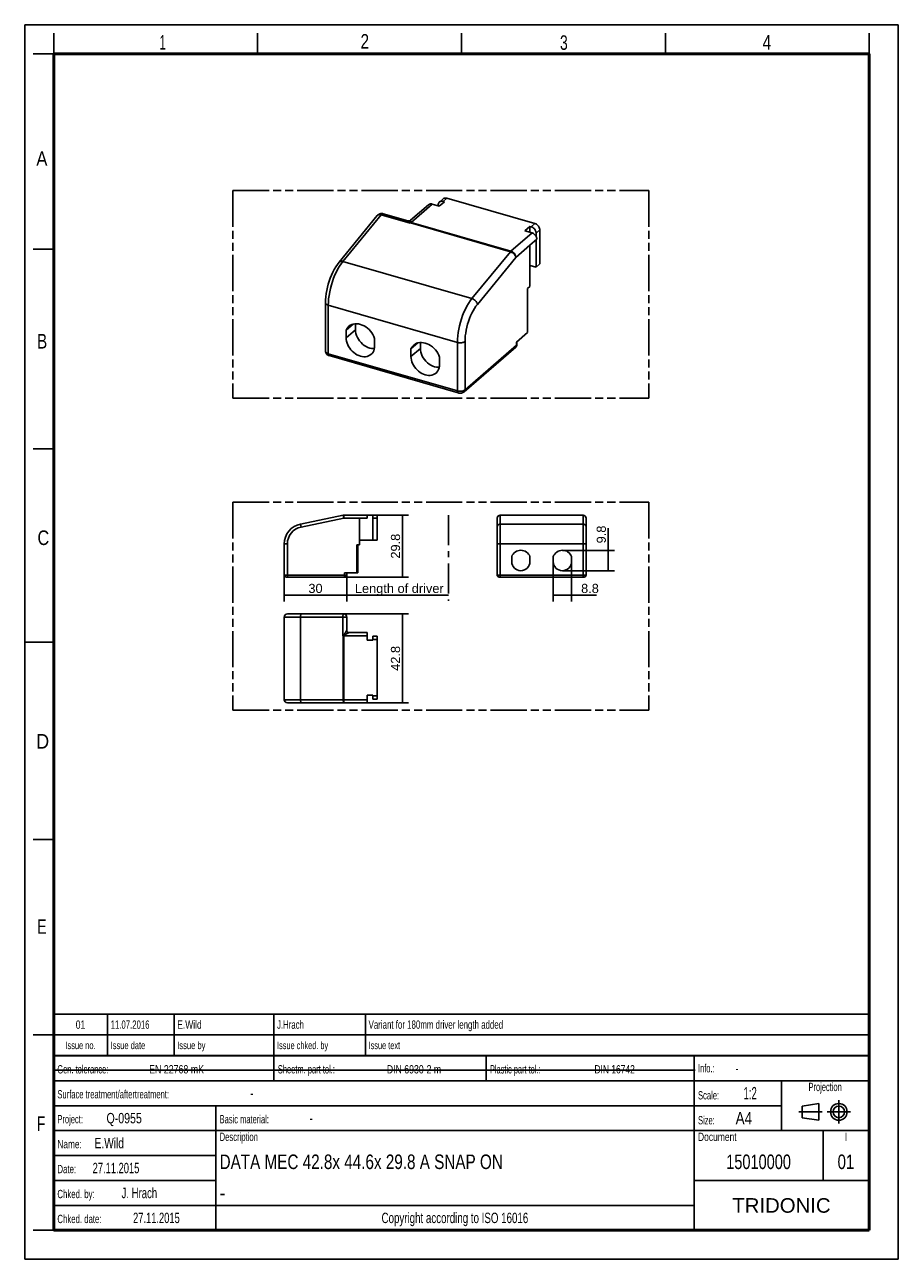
# Model space of a CAD drawing. Header units: millimetres. Extents: x 0 to 210, y 0 to 297.
import ezdxf
from ezdxf.enums import TextEntityAlignment as Align

# ---------------------------------------------------------------- set-up
doc = ezdxf.new("R2010")
doc.units = ezdxf.units.MM
doc.header["$LTSCALE"] = 19.36
doc.linetypes.add('CENTER', pattern=[0.6, 0.375, -0.075, 0.075, -0.075])
doc.linetypes.add('PHANTOM', pattern=[0.8, 0.45, -0.05, 0.1, -0.05, 0.1, -0.05])
doc.layers.get('0').update_dxf_attribs({"linetype": 'CONTINUOUS'})
for name, color, linetype in [('DEFAULT_1', 7, 'CENTER'), ('DEFAULT_3', 7, 'PHANTOM'), ('Z_DIM_2D', 7, 'CONTINUOUS'), ('Z_NOTICE', 7, 'CONTINUOUS')]:
    doc.layers.add(name, color=color, linetype=linetype)
doc.styles.get("Standard").update_dxf_attribs({"font": 'txt', "width": 0.7})
doc.styles.add('TEXTSTYLE_2', font='txt', dxfattribs={"width": 0.75})
doc.styles.add('TEXTSTYLE_3', font='helveticaneueltw1g-ltcn.otf')
doc.styles.add('TEXTSTYLE_4', font='arial.ttf')
doc.dimstyles.new('DIMSTYLE_1', dxfattribs={"dimtxt": 2.2, "dimasz": 3.5, "dimexe": 1.5, "dimexo": 0, "dimgap": 0.55, "dimtad": 1, "dimdec": 1, "dimlfac": 2, "dimdsep": 46, "dimtxsty": 'TEXTSTYLE_3', "dimcen": 0.09, "dimclrt": 5, "dimadec": 0, "dimazin": 0, "dimtp": 0.2, "dimtm": 0.2, "dimtfac": 1, "dimtdec": 1, "dimtofl": 0, "dimtmove": 0, "dimatfit": 3, "dimfxl": 1, "dimtolj": 1, "dimarcsym": 0})
doc.dimstyles.new('DIMSTYLE_2', dxfattribs={"dimtxt": 2.2, "dimasz": 3.5, "dimexe": 1.5, "dimexo": 0, "dimgap": 0.55, "dimtad": 1, "dimdec": 1, "dimlfac": 2, "dimdsep": 46, "dimtxsty": 'TEXTSTYLE_3', "dimcen": 0.09, "dimclrt": 5, "dimadec": 0, "dimazin": 0, "dimtp": 0.3, "dimtm": 0.3, "dimtfac": 1, "dimtdec": 1, "dimtofl": 0, "dimtmove": 0, "dimatfit": 3, "dimfxl": 1, "dimtolj": 1, "dimarcsym": 0})

# ---------------------------------------------------------------- blocks, each defined once
blk = doc.blocks.new('PROJEKTIONSMETHODE_BL0', base_point=(192.31, 35.47))
at = {"color": 2, "linetype": 'CONTINUOUS'}
for p, q in [((186.91, 36.87), (190.91, 37.47)), ((186.91, 34.07), (186.91, 36.87)), ((190.91, 37.47), (190.91, 33.47)), ((190.91, 33.47), (186.91, 34.07))]:
    blk.add_line(p, q, dxfattribs=at)
for radius in [2, 1.4]:
    blk.add_circle((195.71, 35.47), radius, dxfattribs=at)
at = {"layer": 'DEFAULT_1', "color": 2, "linetype": 'CENTER'}
for p, q in [((195.71, 38.27), (195.71, 32.67)), ((191.71, 35.47), (186.11, 35.47)), ((192.91, 35.47), (198.5, 35.47))]:
    blk.add_line(p, q, dxfattribs=at)
blk = doc.blocks.new('*D0')
at = {"layer": 'Z_DIM_2D', "color": 2, "linetype": 'CONTINUOUS'}
for p, q in [((127.06, 167.85), (127.06, 158.24)), ((131.46, 167.85), (131.46, 158.24)), ((127.06, 159.74), (129.26, 159.74)), ((131.46, 159.74), (129.26, 159.74)), ((129.26, 159.74), (137.45, 159.74))]:
    blk.add_line(p, q, dxfattribs=at)
at = {"layer": 'Z_DIM_2D', "color": 5, "linetype": 'CONTINUOUS', "style": 'TEXTSTYLE_3'}
blk.add_text('8.8', height=2.2, dxfattribs=at).set_placement((133.75, 160.29))
blk = doc.blocks.new('_NONE')
blk = doc.blocks.new('*D1')
at = {"layer": 'Z_DIM_2D', "color": 2, "linetype": 'CONTINUOUS'}
for p, q in [((140.25, 168.1), (140.25, 175.92)), ((129.26, 170.55), (141.75, 170.55)), ((140.25, 170.55), (140.25, 168.1)), ((140.25, 165.65), (140.25, 168.1)), ((129.26, 165.65), (141.75, 165.65))]:
    blk.add_line(p, q, dxfattribs=at)
at = {"layer": 'Z_DIM_2D', "color": 5, "linetype": 'CONTINUOUS', "style": 'TEXTSTYLE_3'}
blk.add_text('9.8', height=2.2, rotation=90, dxfattribs=at).set_placement((139.7, 172.23))
blk = doc.blocks.new('*D2')
at = {"layer": 'Z_DIM_2D', "color": 2, "linetype": 'CONTINUOUS'}
for p, q in [((76.65, 155.26), (92.28, 155.26)), ((90.78, 155.26), (90.78, 144.56)), ((90.78, 133.86), (90.78, 144.56)), ((76.72, 133.86), (92.28, 133.86))]:
    blk.add_line(p, q, dxfattribs=at)
at = {"layer": 'Z_DIM_2D', "color": 5, "linetype": 'CONTINUOUS', "style": 'TEXTSTYLE_3'}
blk.add_text('42.8', height=2.2, rotation=90, dxfattribs=at).set_placement((90.23, 144.56), align=Align.CENTER)
blk = doc.blocks.new('*D3')
at = {"layer": 'Z_DIM_2D', "color": 2, "linetype": 'CONTINUOUS'}
for p, q in [((82.35, 179), (92.28, 179)), ((90.78, 179), (90.78, 171.55)), ((90.78, 164.1), (90.78, 171.55)), ((76.9, 164.1), (92.28, 164.1))]:
    blk.add_line(p, q, dxfattribs=at)
at = {"layer": 'Z_DIM_2D', "color": 5, "linetype": 'CONTINUOUS', "style": 'TEXTSTYLE_3'}
blk.add_text('29.8', height=2.2, rotation=90, dxfattribs=at).set_placement((90.23, 171.55), align=Align.CENTER)
blk = doc.blocks.new('*D4')
at = {"layer": 'Z_DIM_2D', "color": 2, "linetype": 'CONTINUOUS'}
for p, q in [((62.4, 164.6), (62.4, 158.24)), ((77.4, 164.6), (77.4, 158.24)), ((62.4, 159.74), (69.9, 159.74)), ((77.4, 159.74), (69.9, 159.74))]:
    blk.add_line(p, q, dxfattribs=at)
at = {"layer": 'Z_DIM_2D', "color": 5, "linetype": 'CONTINUOUS', "style": 'TEXTSTYLE_3'}
blk.add_text('30', height=2.2, dxfattribs=at).set_placement((69.9, 160.29), align=Align.CENTER)
blk = doc.blocks.new('*D5')
at = {"layer": 'Z_DIM_2D', "color": 2, "linetype": 'CONTINUOUS'}
for p, q in [((77.4, 164.6), (77.4, 160.29)), ((77.4, 160.29), (77.4, 158.24)), ((77.4, 159.74), (89.62, 159.74)), ((101.85, 159.74), (89.62, 159.74))]:
    blk.add_line(p, q, dxfattribs=at)
at = {"layer": 'Z_DIM_2D', "color": 5, "linetype": 'CONTINUOUS', "style": 'TEXTSTYLE_3'}
blk.add_text(' Length of driver', height=2.2, dxfattribs=at).set_placement((89.62, 160.29), align=Align.CENTER)

msp = doc.modelspace()

# ---------------------------------------------------------------- linework, layer by layer
at = {"color": 2, "linetype": 'CONTINUOUS'}
for p, q in [((0, 0), (0, 297)), ((0, 297), (210, 297)), ((210, 0), (210, 297)), ((7, 290), (7, 295)), ((56, 290), (56, 295)), ((105, 290), (105, 295)), ((154, 290), (154, 295)), ((203, 290), (203, 295)), ((7, 290), (2, 290)), ((7, 243), (2, 243)), ((7, 195), (2, 195)), ((0, 148.5), (7, 148.5)), ((7, 101), (2, 101)), ((6.914, 48.96), (6.914, 58.96)), ((6.914, 58.96), (202.914, 58.96)), ((19.914, 48.96), (19.914, 58.96)), ((35.914, 48.96), (35.914, 58.96)), ((59.914, 48.96), (59.914, 58.96)), ((81.914, 48.96), (81.914, 58.96)), ((202.914, 48.96), (202.914, 58.96)), ((7, 54), (2, 54)), ((6.914, 53.96), (202.914, 53.96)), ((6.914, 6.96), (6.914, 48.96)), ((6.914, 48.96), (202.914, 48.96)), ((6.914, 48.96), (202.914, 48.96)), ((59.914, 42.96), (59.914, 48.96)), ((110.914, 42.96), (110.914, 48.96)), ((160.914, 6.96), (160.914, 48.96)), ((202.914, 6.96), (202.914, 48.96)), ((6.914, 42.96), (202.914, 42.96)), ((181.914, 30.96), (181.914, 42.96)), ((6.914, 36.96), (181.914, 36.96)), ((45.914, 6.96), (45.914, 36.96)), ((6.914, 30.96), (202.914, 30.96)), ((191.914, 18.96), (191.914, 30.96)), ((6.914, 24.96), (45.914, 24.96)), ((6.914, 18.96), (45.914, 18.96)), ((160.914, 18.96), (202.914, 18.96)), ((6.914, 12.96), (160.914, 12.96)), ((7, 7), (2, 7)), ((6.914, 6.96), (202.914, 6.96)), ((0, 0), (210, 0))]:
    msp.add_line(p, q, dxfattribs=at)
at = {"color": 7, "linetype": 'CONTINUOUS'}
for p, q in [((97.065, 253.681), (92.773, 249.964)), ((97.948, 253.83), (99.663, 253.335)), ((99.397, 253.646), (99.397, 253.412)), ((99.663, 253.335), (100.878, 254.387)), ((100.583, 255.108), (99.683, 254.329)), ((100.878, 254.387), (100.566, 254.477)), ((101.466, 255.257), (122.667, 249.137)), ((75.593, 239.877), (84.759, 251.074)), ((86.178, 251.516), (92.076, 249.813)), ((121.455, 248.447), (120.24, 247.395)), ((121.955, 246.9), (120.24, 247.395)), ((121.455, 248.447), (121.455, 247.044)), ((121.767, 248.357), (121.455, 248.447)), ((122.936, 246.851), (122.936, 246.077)), ((123.836, 239.446), (123.836, 247.63)), ((123.124, 245.393), (121.459, 243.951)), ((121.459, 234.053), (121.459, 243.951)), ((122.936, 245.231), (122.936, 238.667)), ((122.936, 238.667), (121.455, 239.094)), ((123.836, 239.446), (122.936, 238.667)), ((120.874, 233.546), (121.459, 234.053)), ((120.874, 233.546), (120.874, 222.946)), ((72.304, 218.443), (72.304, 230.101)), ((77.265, 223.52), (78.923, 224.956)), ((77.265, 223.52), (77.265, 221.687)), ((79.515, 225.045), (79.515, 223.635)), ((118.219, 220.647), (120.874, 222.946)), ((84.124, 219.707), (84.124, 221.54)), ((92.854, 219.02), (94.511, 220.456)), ((95.104, 220.545), (95.104, 219.135)), ((118.325, 219.931), (118.281, 219.774)), ((118.339, 220.092), (118.325, 219.931)), ((118.339, 220.092), (118.339, 220.751)), ((73.179, 217.383), (104.2, 208.428)), ((92.854, 219.02), (92.854, 217.187)), ((99.713, 215.207), (99.713, 217.04)), ((105.653, 208.695), (118.028, 219.412)), ((76.573, 178.989), (66.312, 176.883)), ((76.724, 179.004), (84.697, 179.004)), ((80.497, 171.904), (80.497, 178.254)), ((82.347, 178.254), (80.497, 178.254)), ((82.347, 179.004), (82.347, 178.254)), ((83.697, 173.004), (83.697, 179.004)), ((84.697, 173.004), (84.697, 179.004)), ((113.56, 164.604), (113.56, 178.239)), ((114.232, 178.985), (114.31, 178.989)), ((114.31, 178.989), (118.628, 178.989)), ((134.21, 179.004), (118.81, 179.004)), ((134.96, 178.254), (134.96, 164.604)), ((84.697, 173.004), (80.497, 173.004)), ((62.397, 172.083), (62.397, 164.604)), ((79.847, 171.904), (80.497, 171.904)), ((79.847, 171.904), (79.847, 165.104)), ((80.111, 171.904), (80.111, 165.104)), ((117.06, 169.03), (117.06, 167.854)), ((121.46, 167.854), (121.46, 169.03)), ((127.06, 169.03), (127.06, 167.854)), ((131.46, 167.854), (131.46, 169.03)), ((62.897, 164.104), (76.897, 164.104)), ((76.897, 165.104), (80.11, 165.104)), ((77.397, 164.604), (77.397, 165.104)), ((114.06, 164.104), (134.46, 164.104)), ((62.397, 154.514), (62.397, 134.614)), ((63.147, 155.264), (76.647, 155.264)), ((77.397, 154.514), (77.397, 151.264)), ((77.781, 150.777), (77.8, 150.773)), ((77.8, 150.773), (77.897, 150.764)), ((82.347, 150.764), (77.897, 150.764)), ((82.347, 150.764), (82.347, 148.914)), ((82.347, 148.914), (83.697, 148.914)), ((84.697, 149.864), (83.697, 149.864)), ((83.697, 148.914), (83.697, 149.864)), ((84.697, 149.864), (84.697, 134.764)), ((82.347, 133.864), (63.147, 133.864)), ((83.697, 135.714), (82.347, 135.714)), ((82.347, 133.864), (82.347, 135.714)), ((83.697, 134.764), (83.697, 135.714)), ((83.697, 134.764), (84.697, 134.764)), ((7.362, 45.481), (161.162, 45.481))]:
    msp.add_line(p, q, dxfattribs=at)
at = {"color": 9, "linetype": 'CONTINUOUS'}
for p, q in [((97.948, 253.83), (92.887, 249.447)), ((101.466, 255.257), (100.566, 254.477)), ((76.502, 240.05), (85.668, 251.246)), ((85.668, 251.246), (92.683, 249.221)), ((92.603, 249.305), (92.629, 249.277)), ((92.629, 249.277), (92.656, 249.25)), ((92.656, 249.25), (92.683, 249.221)), ((92.679, 249.324), (92.683, 249.221)), ((92.751, 249.305), (92.683, 249.221)), ((116.757, 242.375), (92.751, 249.305)), ((116.893, 242.517), (92.887, 249.447)), ((121.955, 246.9), (116.893, 242.517)), ((121.767, 248.357), (122.667, 249.137)), ((122.936, 246.851), (123.836, 247.63)), ((121.459, 243.951), (118.062, 241.01)), ((116.757, 242.375), (107.523, 231.095)), ((118.062, 241.01), (108.828, 229.729)), ((76.502, 240.05), (107.523, 231.095)), ((72.979, 217.858), (72.979, 229.516)), ((72.979, 229.516), (104, 220.561)), ((77.265, 221.687), (79.515, 223.635)), ((104, 220.561), (104, 208.903)), ((105.844, 220.808), (105.844, 209.15)), ((105.844, 209.15), (118.219, 219.867)), ((118.219, 219.867), (118.219, 220.647)), ((118.339, 220.092), (118.338, 220.069)), ((72.979, 217.858), (104, 208.903)), ((92.854, 217.187), (95.104, 219.135)), ((76.724, 178.254), (66.463, 176.148)), ((76.724, 178.254), (76.573, 178.989)), ((76.724, 179.004), (76.724, 178.254)), ((80.497, 178.254), (76.724, 178.254)), ((83.697, 178.254), (84.697, 178.254)), ((114.31, 164.104), (114.31, 178.989)), ((114.31, 178.973), (118.81, 178.973)), ((118.735, 178.992), (118.748, 178.99)), ((118.748, 178.99), (118.763, 178.987)), ((118.81, 179.004), (118.81, 178.973)), ((134.21, 178.989), (118.81, 178.989)), ((134.21, 164.104), (134.21, 179.004)), ((66.463, 176.148), (66.312, 176.883)), ((114.31, 176.883), (134.21, 176.883)), ((63.147, 172.083), (62.397, 172.083)), ((63.147, 172.083), (63.147, 164.104)), ((80.087, 165.104), (80.087, 171.904)), ((113.56, 172.083), (134.96, 172.083)), ((62.397, 164.604), (77.397, 164.604)), ((76.897, 164.104), (76.897, 165.104)), ((113.56, 164.604), (134.96, 164.604)), ((62.397, 154.514), (77.397, 154.514)), ((66.312, 154.514), (66.312, 134.614)), ((76.497, 154.514), (76.497, 150.014)), ((76.573, 150.06), (76.497, 150.014)), ((82.347, 150.014), (76.497, 150.014)), ((76.543, 150.091), (76.558, 150.076)), ((76.558, 150.076), (76.573, 150.06)), ((76.573, 134.614), (76.573, 150.025)), ((76.693, 150.225), (76.708, 150.182)), ((76.708, 150.182), (76.724, 150.14)), ((76.724, 133.864), (76.724, 150.14)), ((77.082, 150.76), (77.026, 150.671)), ((77.332, 151.162), (77.082, 150.76)), ((77.325, 150.434), (77.234, 150.383)), ((77.525, 150.549), (77.325, 150.434)), ((77.397, 151.264), (77.397, 151.264)), ((77.833, 150.729), (77.525, 150.549)), ((77.706, 150.802), (77.781, 150.777)), ((84.697, 149.114), (83.697, 149.114)), ((62.397, 134.614), (82.347, 134.614)), ((83.697, 135.514), (84.697, 135.514))]:
    msp.add_line(p, q, dxfattribs=at)
at = {"color": 7, "linetype": 'CONTINUOUS'}
for points, const_width in [([(7, 7), (7, 290)], 0.7), ([(7, 290), (203, 290)], 0.7), ([(203, 7), (203, 290)], 0.7), ([(7, 49), (203, 49)], 0.5), ([(7, 7), (203, 7)], 0.7)]:
    msp.add_lwpolyline(points, dxfattribs=dict(at, const_width=const_width))
for points in [[(97.065, 253.681), (97.122, 253.726), (97.261, 253.805), (97.418, 253.856), (97.587, 253.877), (97.763, 253.868), (97.948, 253.83)], [(99.683, 254.328), (99.62, 254.268), (99.525, 254.139), (99.454, 253.99), (99.412, 253.826), (99.397, 253.646)], [(100.566, 254.477), (100.381, 254.516), (100.205, 254.524), (100.036, 254.503), (99.879, 254.452), (99.74, 254.373), (99.683, 254.328)], [(100.583, 255.108), (100.64, 255.153), (100.779, 255.232), (100.936, 255.282), (101.105, 255.304), (101.281, 255.295), (101.466, 255.257)], [(84.758, 251.072), (84.827, 251.151), (84.99, 251.296), (85.174, 251.413), (85.375, 251.499), (85.59, 251.552), (85.812, 251.569), (86.036, 251.549), (86.178, 251.516)], [(92.773, 249.964), (92.682, 249.898), (92.561, 249.837), (92.409, 249.795), (92.248, 249.785), (92.107, 249.805), (92.077, 249.813)], [(122.936, 246.851), (122.921, 247.04), (122.879, 247.228), (122.808, 247.418), (122.712, 247.602), (122.593, 247.776), (122.454, 247.936), (122.297, 248.076), (122.128, 248.196), (121.952, 248.289), (121.767, 248.357)], [(121.955, 246.9), (122.14, 246.832), (122.316, 246.738), (122.485, 246.619), (122.642, 246.478), (122.781, 246.319), (122.9, 246.145), (122.996, 245.961), (123.066, 245.771), (123.109, 245.583), (123.124, 245.393)], [(122.667, 249.137), (122.852, 249.068), (123.028, 248.975), (123.197, 248.856), (123.354, 248.715), (123.493, 248.555), (123.612, 248.382), (123.708, 248.198), (123.779, 248.008), (123.821, 247.819), (123.836, 247.63)], [(75.593, 239.877), (75.175, 239.328), (74.78, 238.735), (74.412, 238.107), (74.069, 237.446), (73.753, 236.758), (73.464, 236.047), (73.204, 235.317), (72.975, 234.574), (72.776, 233.823), (72.61, 233.068), (72.479, 232.313), (72.383, 231.564), (72.324, 230.825), (72.304, 230.101)], [(77.926, 224.44), (77.675, 224.187), (77.448, 223.875), (77.265, 223.52)], [(84.124, 221.54), (83.942, 222.001), (83.715, 222.444), (83.442, 222.872), (83.129, 223.277), (82.781, 223.652), (82.401, 223.991), (81.997, 224.29), (81.574, 224.545), (81.138, 224.751), (80.695, 224.906), (80.252, 225.006), (79.816, 225.052), (79.393, 225.042), (78.988, 224.977), (78.609, 224.856), (78.26, 224.683), (77.926, 224.44)], [(79.515, 223.635), (79.546, 223.175), (79.632, 222.714), (79.777, 222.248), (79.975, 221.788), (80.224, 221.343), (80.52, 220.92), (80.857, 220.528), (81.23, 220.17), (81.633, 219.856), (82.057, 219.589), (82.497, 219.375), (82.945, 219.216), (83.392, 219.116), (83.832, 219.077), (84.058, 219.088)], [(77.265, 221.687), (77.291, 221.263), (77.365, 220.837), (77.488, 220.406), (77.658, 219.98), (77.873, 219.564), (78.128, 219.164), (78.421, 218.787), (78.747, 218.437), (79.101, 218.121), (79.479, 217.841), (79.874, 217.604), (80.281, 217.412), (80.695, 217.268), (81.108, 217.173), (81.515, 217.13), (81.911, 217.139), (82.288, 217.2), (82.643, 217.312), (82.969, 217.474), (83.287, 217.703)], [(93.514, 219.94), (93.263, 219.687), (93.036, 219.375), (92.854, 219.02)], [(99.713, 217.04), (99.53, 217.501), (99.304, 217.944), (99.031, 218.372), (98.718, 218.777), (98.369, 219.152), (97.99, 219.491), (97.586, 219.79), (97.162, 220.045), (96.726, 220.251), (96.283, 220.406), (95.841, 220.506), (95.404, 220.552), (94.981, 220.542), (94.577, 220.477), (94.198, 220.356), (93.849, 220.183), (93.514, 219.94)], [(72.304, 218.443), (72.317, 218.278), (72.358, 218.114), (72.427, 217.957), (72.524, 217.808), (72.65, 217.672), (72.801, 217.554), (72.978, 217.457), (73.179, 217.383)], [(83.287, 217.703), (83.517, 217.934), (83.731, 218.227), (83.901, 218.555), (84.025, 218.915), (84.099, 219.298), (84.124, 219.707)], [(92.854, 217.187), (92.879, 216.763), (92.953, 216.337), (93.077, 215.906), (93.247, 215.48), (93.461, 215.064), (93.716, 214.664), (94.009, 214.287), (94.335, 213.937), (94.69, 213.621), (95.067, 213.341), (95.463, 213.104), (95.87, 212.912), (96.283, 212.768), (96.697, 212.673), (97.104, 212.63), (97.499, 212.639), (97.877, 212.7), (98.231, 212.812), (98.557, 212.974), (98.876, 213.203)], [(95.104, 219.135), (95.134, 218.675), (95.221, 218.214), (95.365, 217.748), (95.563, 217.288), (95.813, 216.843), (96.108, 216.42), (96.446, 216.028), (96.819, 215.67), (97.221, 215.356), (97.646, 215.089), (98.086, 214.875), (98.533, 214.716), (98.981, 214.616), (99.421, 214.577), (99.647, 214.588)], [(118.281, 219.774), (118.209, 219.626), (118.112, 219.494), (118.028, 219.412)], [(98.876, 213.203), (99.105, 213.434), (99.32, 213.727), (99.49, 214.055), (99.613, 214.415), (99.687, 214.798), (99.713, 215.207)], [(105.653, 208.695), (105.515, 208.592), (105.357, 208.505), (105.174, 208.435), (104.979, 208.389), (104.783, 208.366), (104.587, 208.365), (104.393, 208.385), (104.2, 208.428)], [(113.56, 178.239), (113.569, 178.355), (113.594, 178.463), (113.634, 178.564), (113.688, 178.658), (113.755, 178.743), (113.833, 178.818), (113.921, 178.88), (114.018, 178.93), (114.122, 178.965), (114.232, 178.985)], [(118.683, 178.993), (118.661, 178.99), (118.64, 178.989), (118.628, 178.989)]]:
    msp.add_lwpolyline(points, dxfattribs=at)
at = {"color": 9, "linetype": 'CONTINUOUS'}
for points in [[(84.874, 251.179), (84.771, 251.088), (84.759, 251.074)], [(85.668, 251.246), (85.484, 251.287), (85.309, 251.3), (85.146, 251.287), (85, 251.246), (84.874, 251.179)], [(86.15, 251.522), (86.061, 251.522), (85.966, 251.494), (85.867, 251.438), (85.767, 251.355), (85.668, 251.246)], [(92.077, 249.813), (92.091, 249.809), (92.135, 249.794), (92.176, 249.777), (92.216, 249.759), (92.253, 249.741), (92.289, 249.721), (92.323, 249.701), (92.355, 249.68), (92.386, 249.659), (92.414, 249.637), (92.44, 249.616), (92.464, 249.594), (92.487, 249.571), (92.506, 249.547), (92.521, 249.521), (92.53, 249.491)], [(92.53, 249.491), (92.531, 249.478), (92.532, 249.464), (92.534, 249.45), (92.536, 249.437), (92.539, 249.423), (92.543, 249.41), (92.547, 249.397), (92.552, 249.385), (92.557, 249.372), (92.563, 249.36), (92.57, 249.347), (92.579, 249.334), (92.59, 249.32), (92.603, 249.305)], [(92.53, 249.491), (92.557, 249.489), (92.584, 249.487), (92.61, 249.486), (92.637, 249.485), (92.663, 249.486), (92.689, 249.487)], [(92.689, 249.487), (92.685, 249.475), (92.681, 249.462), (92.677, 249.45), (92.674, 249.438), (92.672, 249.426), (92.67, 249.415), (92.668, 249.404), (92.668, 249.393), (92.667, 249.382), (92.668, 249.371), (92.669, 249.36), (92.671, 249.349), (92.674, 249.337), (92.679, 249.324)], [(92.773, 249.939), (92.772, 249.903), (92.772, 249.882), (92.771, 249.859), (92.77, 249.835), (92.769, 249.81), (92.767, 249.785), (92.765, 249.759), (92.762, 249.732), (92.759, 249.705), (92.756, 249.678), (92.751, 249.651), (92.745, 249.624), (92.739, 249.594), (92.728, 249.563), (92.711, 249.527), (92.689, 249.487)], [(92.689, 249.487), (92.738, 249.48), (92.788, 249.471), (92.837, 249.46), (92.887, 249.447)], [(92.773, 249.964), (92.773, 249.961), (92.773, 249.939)], [(92.603, 249.305), (92.615, 249.308), (92.628, 249.311), (92.641, 249.314), (92.653, 249.317), (92.666, 249.321), (92.679, 249.324)], [(92.751, 249.305), (92.733, 249.31), (92.715, 249.315), (92.697, 249.32), (92.679, 249.324)], [(92.887, 249.447), (92.864, 249.426), (92.841, 249.405), (92.819, 249.382), (92.796, 249.357), (92.774, 249.332), (92.751, 249.305)], [(116.757, 242.375), (116.78, 242.402), (116.802, 242.427), (116.825, 242.452), (116.848, 242.475), (116.87, 242.496), (116.893, 242.517)], [(118.062, 241.01), (118.027, 241.175), (117.963, 241.344), (117.873, 241.513), (117.759, 241.679), (117.624, 241.836), (117.471, 241.981), (117.303, 242.11), (117.125, 242.221), (116.942, 242.31), (116.757, 242.375)], [(116.893, 242.517), (117.076, 242.45), (117.254, 242.355), (117.424, 242.236), (117.58, 242.095), (117.72, 241.936), (117.839, 241.761), (117.935, 241.577), (118.005, 241.387), (118.048, 241.197), (118.062, 241.01)], [(72.979, 229.516), (73, 230.28), (73.063, 231.072), (73.167, 231.887), (73.311, 232.715), (73.495, 233.549), (73.715, 234.381), (73.971, 235.203), (74.259, 236.007), (74.577, 236.786), (74.922, 237.532), (75.291, 238.238), (75.68, 238.897), (76.084, 239.503), (76.502, 240.05)], [(75.593, 239.877), (75.612, 239.899), (75.715, 239.987), (75.841, 240.052), (75.986, 240.091), (76.147, 240.104), (76.321, 240.09), (76.502, 240.05)], [(72.304, 230.101), (72.311, 230.03), (72.35, 229.926), (72.42, 229.826), (72.521, 229.733), (72.65, 229.649), (72.804, 229.576), (72.979, 229.516)], [(107.523, 231.095), (107.105, 230.548), (106.701, 229.942), (106.312, 229.283), (105.944, 228.577), (105.599, 227.831), (105.28, 227.052), (104.992, 226.248), (104.736, 225.426), (104.516, 224.594), (104.332, 223.76), (104.188, 222.932), (104.084, 222.117), (104.021, 221.325), (104, 220.561)], [(108.828, 229.729), (108.473, 229.264), (108.132, 228.754), (107.803, 228.195), (107.49, 227.598), (107.198, 226.966), (106.929, 226.306), (106.684, 225.625), (106.468, 224.928), (106.281, 224.223), (106.125, 223.517), (106.003, 222.815), (105.915, 222.125), (105.862, 221.457), (105.844, 220.808)], [(108.828, 229.729), (108.792, 229.894), (108.729, 230.063), (108.639, 230.233), (108.525, 230.398), (108.389, 230.555), (108.236, 230.7), (108.068, 230.829), (107.891, 230.94), (107.707, 231.029), (107.523, 231.095)], [(105.844, 220.808), (105.724, 220.721), (105.578, 220.644), (105.41, 220.58), (105.224, 220.529), (105.024, 220.494), (104.816, 220.474), (104.604, 220.472), (104.394, 220.485), (104.191, 220.515), (104, 220.561)], [(118.219, 219.867), (118.21, 219.751), (118.182, 219.641), (118.136, 219.542), (118.074, 219.456)], [(118.338, 220.069), (118.32, 219.999), (118.279, 219.931), (118.219, 219.867)], [(72.304, 218.443), (72.311, 218.372), (72.35, 218.268), (72.42, 218.168), (72.521, 218.075), (72.65, 217.991), (72.804, 217.918), (72.979, 217.858)], [(72.979, 217.858), (72.984, 217.741), (73.001, 217.636), (73.028, 217.547), (73.064, 217.474), (73.11, 217.421), (73.164, 217.388), (73.179, 217.383)], [(104, 208.903), (104.191, 208.858), (104.394, 208.827), (104.604, 208.814), (104.816, 208.816), (105.024, 208.836), (105.224, 208.871), (105.41, 208.922), (105.578, 208.986), (105.724, 209.063), (105.844, 209.15)], [(104, 208.903), (104.005, 208.786), (104.022, 208.681), (104.049, 208.592), (104.086, 208.519), (104.131, 208.466), (104.185, 208.433), (104.2, 208.428)], [(105.844, 209.15), (105.834, 209.031), (105.806, 208.92), (105.759, 208.821), (105.695, 208.735), (105.653, 208.695)], [(113.569, 178.355), (113.568, 178.346), (113.56, 178.239)], [(114.31, 178.973), (114.191, 178.964), (114.075, 178.936), (113.965, 178.891), (113.864, 178.829), (113.774, 178.753), (113.698, 178.663), (113.637, 178.562), (113.593, 178.455)], [(118.628, 178.989), (118.633, 178.989), (118.642, 178.988), (118.651, 178.988), (118.659, 178.987), (118.668, 178.987), (118.677, 178.986), (118.686, 178.985)], [(118.683, 178.993), (118.688, 178.994), (118.693, 178.995), (118.699, 178.995), (118.704, 178.995), (118.709, 178.995), (118.714, 178.994)], [(118.686, 178.985), (118.706, 178.983), (118.745, 178.98)], [(118.714, 178.994), (118.719, 178.994), (118.725, 178.993), (118.73, 178.992), (118.735, 178.992)], [(118.732, 178.981), (118.737, 178.982), (118.742, 178.983), (118.748, 178.984), (118.753, 178.985), (118.758, 178.986), (118.763, 178.987)], [(118.745, 178.98), (118.758, 178.979), (118.771, 178.978), (118.784, 178.976), (118.797, 178.975), (118.81, 178.973)], [(118.81, 178.989), (118.798, 178.989), (118.786, 178.989), (118.775, 178.988), (118.763, 178.987)], [(118.763, 178.987), (118.771, 178.985), (118.779, 178.983), (118.786, 178.981), (118.794, 178.978), (118.802, 178.976), (118.81, 178.973)], [(134.96, 178.254), (134.95, 178.369), (134.923, 178.481), (134.878, 178.588), (134.816, 178.686), (134.74, 178.774), (134.651, 178.849), (134.55, 178.909), (134.441, 178.953), (134.327, 178.98), (134.21, 178.989)], [(113.56, 176.148), (113.569, 176.263), (113.596, 176.375), (113.641, 176.482), (113.703, 176.58), (113.779, 176.667), (113.869, 176.742), (113.969, 176.803), (114.078, 176.847), (114.192, 176.874), (114.31, 176.883)], [(134.96, 176.148), (134.95, 176.263), (134.923, 176.375), (134.878, 176.482), (134.816, 176.58), (134.74, 176.667), (134.651, 176.742), (134.55, 176.803), (134.441, 176.847), (134.327, 176.874), (134.21, 176.883)], [(66.463, 155.264), (66.439, 155.254), (66.416, 155.227), (66.394, 155.182), (66.374, 155.12), (66.356, 155.044), (66.341, 154.955), (66.329, 154.854), (66.319, 154.745), (66.314, 154.631), (66.312, 154.514)], [(76.497, 154.514), (76.498, 154.633), (76.504, 154.748), (76.513, 154.858), (76.526, 154.959), (76.542, 155.049), (76.56, 155.126), (76.581, 155.187), (76.603, 155.23), (76.625, 155.256), (76.647, 155.264)], [(76.543, 150.091), (76.535, 150.078), (76.497, 150.014)], [(76.693, 150.225), (76.679, 150.216), (76.665, 150.208), (76.652, 150.199), (76.64, 150.19), (76.628, 150.182), (76.617, 150.173), (76.607, 150.164), (76.597, 150.155), (76.587, 150.147), (76.578, 150.138), (76.569, 150.128), (76.56, 150.117), (76.551, 150.105), (76.543, 150.091)], [(76.724, 150.14), (76.709, 150.135), (76.696, 150.13), (76.683, 150.125), (76.67, 150.12), (76.659, 150.114), (76.648, 150.109), (76.637, 150.104), (76.627, 150.099), (76.618, 150.093), (76.609, 150.088), (76.6, 150.082), (76.591, 150.076), (76.582, 150.068), (76.573, 150.06)], [(76.573, 150.025), (76.573, 150.049), (76.573, 150.06)], [(77.026, 150.671), (76.974, 150.589), (76.949, 150.55), (76.924, 150.513), (76.901, 150.478), (76.878, 150.444), (76.856, 150.412), (76.835, 150.381), (76.814, 150.353), (76.793, 150.325), (76.771, 150.298), (76.748, 150.272), (76.722, 150.248), (76.693, 150.225)], [(77.234, 150.383), (77.149, 150.335), (77.109, 150.313), (77.07, 150.292), (77.032, 150.272), (76.996, 150.253), (76.96, 150.234), (76.925, 150.217), (76.89, 150.2), (76.854, 150.184), (76.815, 150.169), (76.772, 150.154), (76.724, 150.14)], [(77.397, 151.264), (77.392, 151.257), (77.38, 151.238), (77.359, 151.205), (77.332, 151.162)], [(77.397, 151.264), (77.407, 151.166), (77.435, 151.072), (77.482, 150.986), (77.544, 150.91), (77.619, 150.848), (77.706, 150.802)], [(77.897, 150.764), (77.889, 150.76), (77.833, 150.729)], [(66.463, 133.864), (66.439, 133.873), (66.416, 133.9), (66.394, 133.945), (66.374, 134.007), (66.356, 134.083), (66.341, 134.173), (66.329, 134.273), (66.319, 134.382), (66.314, 134.496), (66.312, 134.614)], [(76.724, 133.864), (76.7, 133.873), (76.677, 133.9), (76.655, 133.945), (76.635, 134.007), (76.617, 134.083), (76.602, 134.173), (76.589, 134.273), (76.58, 134.382), (76.575, 134.496), (76.573, 134.614)]]:
    msp.add_lwpolyline(points, dxfattribs=at)
at = {"color": 7, "linetype": 'CONTINUOUS'}
for centre, radius, start, end in [((76.724, 178.254), 0.75, 90, 101.6), ((118.81, 178.254), 0.75, 90, 99.72471), ((134.21, 178.254), 0.75, 0, 90), ((67.297, 172.083), 4.9, 101.6, 180), ((119.26, 168.204), 2.35, 20.58197, 159.41803), ((129.26, 168.204), 2.35, 20.58197, 159.41803), ((119.26, 167.854), 2.2, 180, 360), ((129.26, 167.854), 2.2, 180, 360), ((62.897, 164.604), 0.5, 180, 270), ((76.897, 164.604), 0.5, 270, 360), ((114.06, 164.604), 0.5, 180, 270), ((134.46, 164.604), 0.5, 270, 360), ((63.147, 154.514), 0.75, 90, 180), ((76.647, 154.514), 0.75, 0, 90), ((77.897, 151.264), 0.5, 180, 270), ((63.147, 134.614), 0.75, 180, 270)]:
    msp.add_arc(centre, radius, start, end, dxfattribs=at)
at = {"color": 9, "linetype": 'CONTINUOUS'}
msp.add_arc((67.297, 172.083), 4.15, 101.6, 180, dxfattribs=at)
at = {"layer": 'DEFAULT_1', "color": 2, "linetype": 'CENTER'}
msp.add_line((101.851, 179.034), (101.851, 158.431), dxfattribs=at)
at = {"layer": 'DEFAULT_3', "color": 7, "linetype": 'PHANTOM'}
for p, q in [((50.022, 257.119), (50.022, 207.119)), ((50.022, 257.119), (150.022, 257.119)), ((150.022, 257.119), (150.022, 207.119)), ((50.022, 207.119), (150.022, 207.119)), ((50.022, 182.119), (50.022, 132.119)), ((50.022, 182.119), (150.022, 182.119)), ((150.022, 182.119), (150.022, 132.119)), ((50.022, 132.119), (150.022, 132.119))]:
    msp.add_line(p, q, dxfattribs=at)

# ---------------------------------------------------------------- block references
at = {"color": 2, "linetype": 'CONTINUOUS'}
msp.add_blockref('PROJEKTIONSMETHODE_BL0', (192.305, 35.47), dxfattribs=at)

# ---------------------------------------------------------------- texts
at = {"color": 5, "linetype": 'CONTINUOUS', "style": 'TEXTSTYLE_2'}
for s, width, p in [('1', 0.571429, (32.414, 291)), ('2', 0.785714, (80.731, 291.24)), ('3', 0.714286, (128.684, 290.943)), ('4', 0.785714, (177.383, 290.991)), ('A', 0.857143, (2.787, 263.048)), ('B', 0.785714, (2.959, 219.099)), ('C', 0.833333, (3.07, 171.834)), ('D', 0.904762, (2.807, 122.857)), ('E', 0.714286, (3.002, 78.302)), ('F', 0.714286, (2.922, 30.897))]:
    msp.add_text(s, height=3.5, dxfattribs=dict(at, width=width)).set_placement(p)
at = {"layer": 'Z_NOTICE', "color": 5, "linetype": 'CONTINUOUS', "style": 'TEXTSTYLE_2'}
for s, height, width, p in [('01', 2, 0.77381, (13.414, 55.46)), ('Issue no.', 1.8, 0.719577, (13.414, 50.56)), ('Projection', 2, 0.671429, (192.414, 40.46)), ('I', 2, 0.833333, (197.414, 28.46)), ('Copyright according to ISO 16016', 2.5, 0.700149, (103.414, 8.71))]:
    msp.add_text(s, height=height, dxfattribs=dict(at, width=width)).set_placement(p, align=Align.CENTER)
for s, height, width, p in [('11.07.2016', 2, 0.697619, (20.664, 55.46)), ('E.Wild', 2, 0.761905, (36.664, 55.46)), ('J.Hrach', 2, 0.70068, (60.664, 55.46)), ('Variant for 180mm driver length added', 2, 0.708494, (82.664, 55.46)), ('Issue date ', 1.8, 0.725108, (20.664, 50.56)), ('Issue by ', 1.8, 0.732804, (36.664, 50.56)), ('Issue chked. by', 1.8, 0.711111, (60.664, 50.56)), ('Issue text ', 1.8, 0.712121, (82.664, 50.56)), ('Gen. tolerance:', 2, 0.669841, (7.851, 44.71)), ('EN 22768 mK', 2, 0.792208, (29.911, 44.71)), ('Sheetm. part tol.:', 2, 0.67328, (60.851, 44.71)), ('DIN 6930-2 m', 2, 0.78373, (87.053, 44.71)), ('Plastic part tol.:', 2, 0.642857, (111.851, 44.71)), ('DIN 16742', 2, 0.759259, (136.958, 44.71)), ('Info.: ', 2, 0.64966, (161.851, 44.96)), ('Surface treatment/aftertreatment: ', 2, 0.681373, (7.851, 38.71)), ('-', 2.5, 0.714286, (54.184, 38.71)), ('Scale:  ', 2, 0.684524, (161.851, 38.46)), ('1:2', 3, 0.571429, (172.803, 38.46)), ('Project: ', 2, 0.656085, (7.851, 32.71)), ('Q-0955', 2.5, 0.761905, (19.661, 32.71)), ('Basic material: ', 2, 0.675595, (46.851, 32.71)), ('-', 2.5, 0.714286, (68.47, 32.71)), ('Size: ', 2, 0.678571, (161.851, 32.46)), (' A4', 3, 0.809524, (169.994, 32.46)), ('Description', 2, 0.688312, (46.851, 28.46)), ('Document', 2, 0.761905, (161.851, 28.46)), ('Name: ', 2, 0.746032, (7.851, 26.71)), ('E.Wild', 2.5, 0.730159, (16.803, 26.71)), ('Date: ', 2, 0.706349, (7.851, 20.71)), ('27.11.2015', 2.5, 0.671429, (16.327, 20.71)), ('Chked. by: ', 2, 0.701299, (7.851, 14.71)), ('J. Hrach', 2.5, 0.6875, (23.28, 14.71)), ('Chked. date: ', 2, 0.699634, (7.851, 8.71)), ('27.11.2015', 2.5, 0.671429, (26.042, 8.71))]:
    msp.add_text(s, height=height, dxfattribs=dict(at, width=width)).set_placement(p)
at = {"layer": 'Z_NOTICE', "color": 5, "linetype": 'CONTINUOUS', "width": 0.714286}
msp.add_text('-', height=1.8, dxfattribs=at).set_placement((170.946, 44.96))
at = {"layer": 'Z_NOTICE', "color": 7, "linetype": 'CONTINUOUS', "style": 'TEXTSTYLE_2'}
for s, width, p in [('DATA MEC 42.8x 44.6x 29.8 A SNAP ON', 0.783673, (46.851, 21.71)), ('-', 0.904762, (46.851, 14.21))]:
    msp.add_text(s, height=3.5, dxfattribs=dict(at, width=width)).set_placement(p)
for s, width, p in [('15010000', 0.747024, (176.414, 21.71)), ('01', 0.77381, (197.414, 21.71))]:
    msp.add_text(s, height=3.5, dxfattribs=dict(at, width=width)).set_placement(p, align=Align.CENTER)
at = {"layer": 'Z_NOTICE', "color": 5, "linetype": 'CONTINUOUS', "style": 'TEXTSTYLE_4'}
msp.add_text('TRIDONIC', height=3.5, dxfattribs=at).set_placement((181.914, 11.21), align=Align.CENTER)

# ---------------------------------------------------------------- dimensions: what is measured, and where the dimension line sits
at = {"layer": 'Z_DIM_2D', "color": 2, "linetype": 'CONTINUOUS'}
for base, p1, p2, angle, dimstyle, picture, middle in [((90.781, 179.004), (76.897, 164.104), (82.347, 179.004), 90, 'DIMSTYLE_1', '*D3', (90.781, 171.558)), ((140.25, 165.654), (129.26, 170.554), (129.26, 165.654), 270, 'DIMSTYLE_1', '*D1', (140.25, 174.07)), ((90.781, 133.864), (76.647, 155.264), (76.724, 133.864), 270, 'DIMSTYLE_2', '*D2', (90.781, 144.547))]:
    dim = msp.add_linear_dim(base=base, p1=p1, p2=p2, angle=angle, dimstyle=dimstyle, override={"dimblk1": 'NONE', "dimblk2": 'NONE', "dimsah": 1}, dxfattribs=at)
    dim.commit()
    dim.dimension.update_dxf_attribs({"geometry": picture, "text_midpoint": middle, "dimtype": 160})
for base, p1, p2, picture, middle in [((131.46, 159.745), (127.06, 167.854), (131.46, 167.854), '*D0', (135.601, 159.745)), ((77.397, 159.745), (62.397, 164.604), (77.397, 164.604), '*D4', (69.893, 159.745))]:
    dim = msp.add_linear_dim(base=base, p1=p1, p2=p2, dimstyle='DIMSTYLE_1', override={"dimblk1": 'NONE', "dimblk2": 'NONE', "dimsah": 1}, dxfattribs=at)
    dim.commit()
    dim.dimension.update_dxf_attribs({"geometry": picture, "text_midpoint": middle, "dimtype": 160})
dim = msp.add_linear_dim(base=(77.397, 159.745), p1=(101.851, 158.431), p2=(77.397, 164.604), angle=180, text=' Length of driver', dimstyle='DIMSTYLE_2', override={"dimblk1": 'NONE', "dimblk2": 'NONE', "dimsah": 1}, dxfattribs=at)
dim.commit()
dim.dimension.update_dxf_attribs({"geometry": '*D5', "text_midpoint": (90.067, 159.745), "dimtype": 160})

doc.saveas('drawing.dxf')
